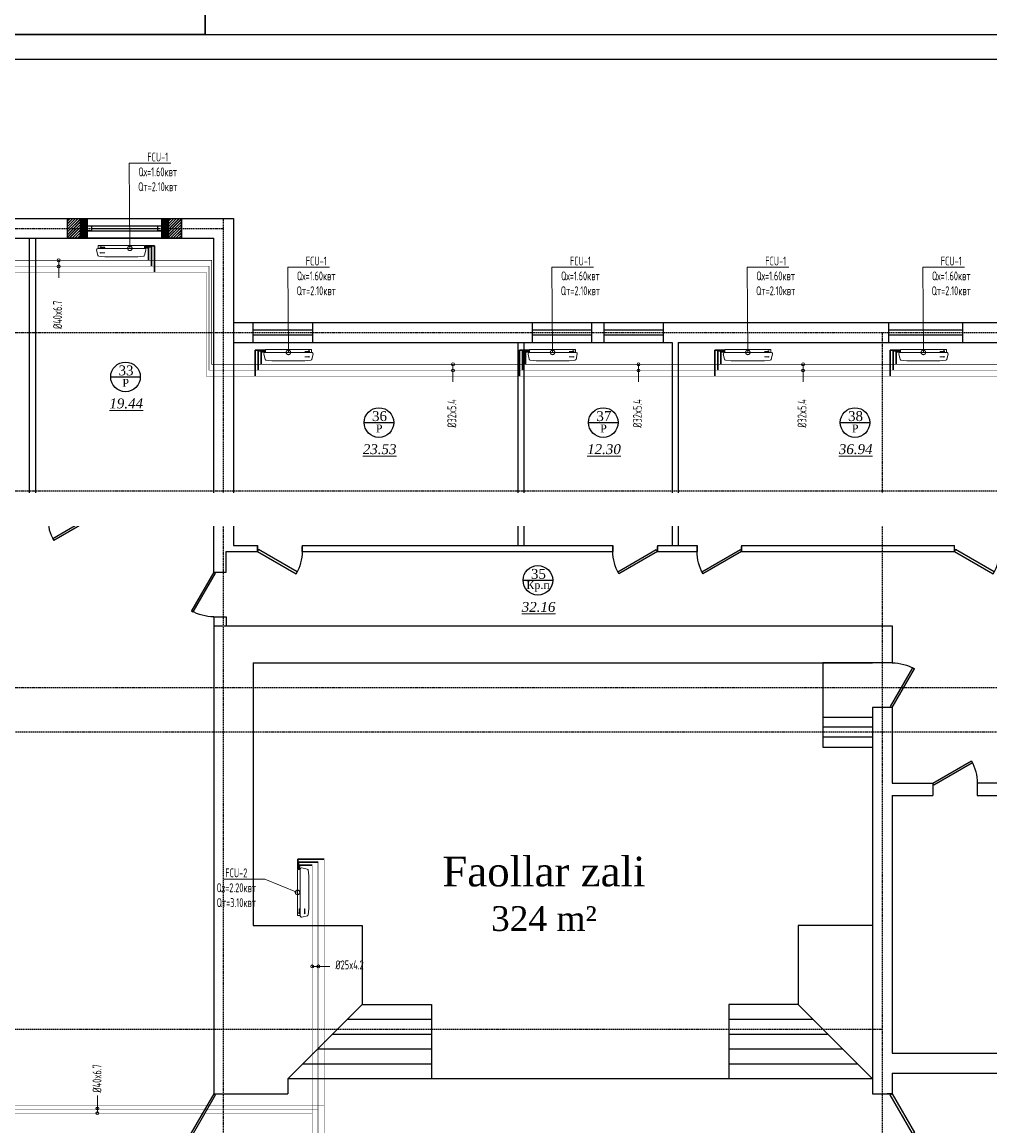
# Model space of a CAD drawing. Header units: inches. Extents: x 8001 to 766003, y -84601 to 563258.
# Tile 90 of 169: x 249810 to 269355, y 453740 to 476023. Entities that reach past the tile are written whole.
import ezdxf
from ezdxf import colors
from ezdxf.entities.mleader import LeaderData, LeaderLine
from ezdxf.math import Vec2, Vec3

# ---------------------------------------------------------------- set-up
doc = ezdxf.new("R2010")
doc.units = ezdxf.units.IN
doc.header["$MEASUREMENT"] = 0
for name, pattern in [('CONTINOUS', [0]), ('Dashed', [19.05, 12.7, -6.35]), ('HIDDEN', [9.525, 6.35, -3.175])]:
    doc.linetypes.add(name, pattern=pattern)
for name, color, linetype, lineweight in [('-N1-B1-', 5, 'Continuous', 50), ('.', 7, 'Continuous', 15), ('SGM-M-100-WW-DRAIN-FLOOR', 3, 'HIDDEN', 30), ('SGM-M-400-TEXT', 140, 'CONTINOUS', 20), ('SGM-M-500-11-HI-TEXT', 11, 'CONTINOUS', 20), ('SGM-M-700-5-HVAC-WS-CWS-FCU', 32, 'CONTINOUS', 30), ('SGM-M-700-6-HVAC-WS-CWR-FCU', 141, 'HIDDEN', 30), ('sloy', 8, 'Continuous', 0), ('ПЛАН', 250, 'Continuous', 30), ('ФАНКОЙЛЫ', 250, 'Continuous', 25)]:
    doc.layers.add(name, color=color, linetype=linetype, lineweight=lineweight)
doc.layers.add('РАЗРЕЗ', color=7, linetype='Continuous')
doc.styles.add('ISOCPEUR_1.00', font='isocpeui.ttf')
doc.styles.add('SGM_MKN', font='romans.shx', dxfattribs={"width": 0.65, "height": 100})
doc.styles.get("Standard").update_dxf_attribs({"font": 'arial.ttf'})
doc.styles.add('TIEMS', font='times.ttf')

# ---------------------------------------------------------------- blocks, each defined once
blk = doc.blocks.new('*U280')
at = {"color": 5}
for p, q in [((-40, 0), (-40, 4)), ((0, 0), (0, 4))]:
    blk.add_line(p, q, dxfattribs=at)
blk.add_lwpolyline([(0, 0), (-34.64, -20), (-35.52, -18.48), (-0.88, 1.52)], close=True, dxfattribs=at)
blk.add_arc((0, 0), 40, 180, 210, dxfattribs=at)
blk = doc.blocks.new('*U276')
at = {"color": 5}
for p, q in [((-36, 0), (-36, 4)), ((0, 0), (0, 4))]:
    blk.add_line(p, q, dxfattribs=at)
blk.add_lwpolyline([(0, 0), (-31.18, -18), (-32.05, -16.48), (-0.88, 1.52)], close=True, dxfattribs=at)
blk.add_arc((0, 0), 36, 180, 210, dxfattribs=at)
blk = doc.blocks.new('*U7')
at = {"color": 5}
for p, q in [((-36, 0), (-36, 4)), ((0, 0), (0, 4))]:
    blk.add_line(p, q, dxfattribs=at)
blk.add_lwpolyline([(0, 0), (-31.18, -18), (-32.05, -16.48), (-0.88, 1.52)], close=True, dxfattribs=at)
blk.add_arc((0, 0), 36, 180, 210, dxfattribs=at)
blk = doc.blocks.new('*U281')
at = {"color": 5}
for p, q in [((0, 0), (0, 4)), ((36, 0), (36, 4))]:
    blk.add_line(p, q, dxfattribs=at)
blk.add_lwpolyline([(0, 0), (31.18, -18), (32.05, -16.48), (0.88, 1.52)], close=True, dxfattribs=at)
blk.add_arc((0, 0), 36, 330, 0, dxfattribs=at)
blk = doc.blocks.new('*U282')
at = {"color": 5}
for p, q in [((0, 0), (0, -4)), ((36, 0), (36, -4))]:
    blk.add_line(p, q, dxfattribs=at)
blk.add_lwpolyline([(0, 0), (31.18, 18), (32.05, 16.48), (0.88, -1.52)], close=True, dxfattribs=at)
blk.add_arc((0, 0), 36, 0, 30, dxfattribs=at)
blk = doc.blocks.new('wrw')
at = {"layer": '.'}
h = blk.add_hatch(dxfattribs=at)
h.set_pattern_fill('JIS_LC_8', color=32, scale=5)
h.set_pattern_definition([(45, (0, 0), (-27.57716447, 27.57716447), []), (45, (2, 0), (-27.57716447, 27.57716447), [])])
h.paths.add_polyline_path([(-1675824, -1869871), (-1676224, -1869871), (-1676224, -1870071), (-1675824, -1870071), (-1675824, -1870021)])
h.paths.add_polyline_path([(-1675824, -1870071), (-1676224, -1870071), (-1676224, -1870271), (-1675824, -1870271)])
h.paths.add_polyline_path([(-1673924, -1870071), (-1674324, -1870071), (-1674324, -1870121), (-1674324, -1870271), (-1673924, -1870271)])
h.paths.add_polyline_path([(-1673924, -1869871), (-1674324, -1869871), (-1674324, -1870071), (-1673924, -1870071)])
for p, q in [((-1676224, -1870271), (-1676224, -1869871)), ((-1675824, -1870271), (-1675824, -1869871)), ((-1674324, -1870271), (-1674324, -1869871)), ((-1673924, -1870271), (-1673924, -1869871))]:
    blk.add_line(p, q)
at = {"color": 5, "linetype": 'ByBlock', "lineweight": 25, "ltscale": 2}
for points in [[(-1675824, -1870021), (-1675744, -1870021), (-1675744, -1870121), (-1675824, -1870121)], [(-1674404, -1870021), (-1674324, -1870021), (-1674324, -1870121), (-1674404, -1870121)]]:
    blk.add_lwpolyline(points, close=True, dxfattribs=at)
at = {"color": 5}
for points in [[(-1675744, -1870021), (-1674404, -1870021)], [(-1675744, -1870071), (-1674404, -1870071)], [(-1675744, -1870121), (-1674404, -1870121)]]:
    blk.add_lwpolyline(points, dxfattribs=at)
blk = doc.blocks.new('sjjg')
at = {"layer": '.'}
h = blk.add_hatch(dxfattribs=at)
h.set_pattern_fill('JIS_LC_8', color=32, scale=5)
h.set_pattern_definition([(45, (1858980.19, 2036544.227), (-27.57716447, 27.57716447), []), (45, (1858982.19, 2036544.227), (-27.57716447, 27.57716447), [])])
h.paths.add_polyline_path([(228397.8, 230195.7), (228247.8, 230195.7), (228247.8, 229995.7), (228397.8, 229995.7)])
h.paths.add_polyline_path([(228397.8, 230395.7), (228247.8, 230395.7), (228247.8, 230195.7), (228397.8, 230195.7)])
h.paths.add_polyline_path([(230047.8, 230395.7), (229897.8, 230395.7), (229897.8, 230195.7), (230047.8, 230195.7)])
h.paths.add_polyline_path([(230047.8, 230195.7), (229897.8, 230195.7), (229897.8, 229995.7), (230047.8, 229995.7)])
at = {"color": 1, "linetype": 'Dashed', "ltscale": 2}
for p, q in [((170054.2, 230195.7), (231147.8, 230195.7)), ((231147.8, 174874.9), (231147.8, 230395.7)), ((170054.2, 228095.7), (250527.8, 228095.7)), ((244447.8, 228095.7), (244447.8, 174874.9)), ((170054.2, 224895.7), (250327.8, 224895.7)), ((170054.2, 220925.7), (250527.8, 220925.7)), ((250527.8, 220025.7), (170054.2, 220025.7)), ((244447.8, 214025.7), (170054.2, 214025.7))]:
    blk.add_line(p, q, dxfattribs=at)
for p, q in [((226412.8, 230395.7), (231347.8, 230395.7)), ((227997.8, 229995.7), (227997.8, 230395.7)), ((227997.8, 229995.7), (227997.8, 230395.7)), ((230297.8, 229995.7), (230297.8, 230395.7)), ((230297.8, 229995.7), (230297.8, 230395.7)), ((231347.8, 230395.7), (231347.8, 223795.7)), ((226412.8, 229995.7), (227347.8, 229995.7)), ((227227.8, 224595.7), (227227.8, 229995.7)), ((227347.8, 229995.7), (230947.8, 229995.7)), ((227347.8, 229995.7), (227347.8, 224595.7)), ((227347.8, 229995.7), (230947.8, 229995.7)), ((230947.8, 224595.7), (230947.8, 229995.7)), ((231347.8, 228295.7), (248827.8, 228295.7)), ((231747.8, 227895.7), (231747.8, 228295.7)), ((232947.8, 227895.7), (232947.8, 228295.7)), ((237382.8, 227895.7), (237382.8, 228295.7)), ((238582.8, 227895.7), (238582.8, 228295.7)), ((238832.8, 227895.7), (238832.8, 228295.7)), ((240032.8, 227895.7), (240032.8, 228295.7)), ((244577.8, 227895.7), (244577.8, 228295.7)), ((246077.8, 227895.7), (246077.8, 228295.7)), ((231347.8, 227895.7), (240207.8, 227895.7)), ((237087.8, 227895.7), (237087.8, 223795.7)), ((237207.8, 227895.7), (237207.8, 223795.7)), ((240207.8, 227895.7), (240207.8, 223795.7)), ((240327.8, 227895.7), (240327.8, 223795.7)), ((240327.8, 227895.7), (248827.8, 227895.7)), ((240327.8, 227895.7), (248827.8, 227895.7)), ((226588.9, 224595.7), (227597.8, 224595.7)), ((227597.8, 224595.7), (227597.8, 224345.7)), ((228497.8, 224595.7), (230947.8, 224595.7)), ((228497.8, 224595.7), (228497.8, 224345.7)), ((226588.9, 224345.7), (227597.8, 224345.7)), ((228497.8, 224345.7), (230947.8, 224345.7)), ((230947.8, 223255.7), (230947.8, 224345.7)), ((231347.8, 223795.7), (231832.8, 223795.7)), ((231832.8, 223795.7), (231832.8, 223675.7)), ((232732.8, 223795.7), (239007.8, 223795.7)), ((232732.8, 223795.7), (232732.8, 223675.7)), ((239007.8, 223795.7), (239007.8, 223675.7)), ((239907.8, 223795.7), (240707.8, 223795.7)), ((239907.8, 223795.7), (239907.8, 223675.7)), ((240707.8, 223795.7), (240707.8, 223675.7)), ((241607.8, 223795.7), (245907.8, 223795.7)), ((241607.8, 223795.7), (241607.8, 223675.7)), ((245907.8, 223675.7), (245907.8, 223795.7)), ((231197.8, 223675.7), (231832.8, 223675.7)), ((231197.8, 223255.7), (231197.8, 223675.7)), ((232732.8, 223675.7), (239007.8, 223675.7)), ((239907.8, 223675.7), (240707.8, 223675.7)), ((241607.8, 223675.7), (245907.8, 223675.7)), ((230947.8, 223255.7), (231197.8, 223255.7)), ((230947.8, 222355.7), (231197.8, 222355.7)), ((230947.8, 222355.7), (230947.8, 221375.7)), ((230947.8, 222175.7), (244647.8, 222175.7)), ((231197.8, 222355.7), (231197.8, 222175.7)), ((244647.8, 222175.7), (244647.8, 221425.7)), ((230947.8, 221375.7), (230947.8, 212725.7)), ((231747.8, 221425.7), (231747.8, 216125.7)), ((231747.8, 221425.7), (244247.8, 221425.7)), ((244247.8, 220525.7), (244247.8, 212725.7)), ((244647.8, 220525.7), (244247.8, 220525.7)), ((244647.8, 220525.7), (244647.8, 218995.7)), ((244647.8, 218995.7), (245467.5, 218995.7)), ((245467.5, 218995.7), (245467.5, 218745.7)), ((247327.8, 218995.7), (246367.5, 218995.7)), ((246367.5, 218995.7), (246367.5, 218745.7)), ((244647.8, 218745.7), (244647.8, 213545.7)), ((244647.8, 218745.7), (245467.5, 218745.7)), ((246367.5, 218745.7), (250327.8, 218745.7)), ((235347.8, 214225.7), (233647.8, 214225.7)), ((243047.8, 214225.7), (241347.8, 214225.7)), ((235347.8, 213925.7), (233347.8, 213925.7)), ((243347.8, 213925.7), (241347.8, 213925.7)), ((235347.8, 213625.7), (233047.8, 213625.7)), ((243647.8, 213625.7), (241347.8, 213625.7)), ((244647.8, 213545.7), (247927.8, 213545.7)), ((235347.8, 213325.7), (232747.8, 213325.7)), ((243947.8, 213325.7), (241347.8, 213325.7)), ((244647.8, 213145.7), (244647.8, 212725.7)), ((244647.8, 213145.7), (247927.8, 213145.7)), ((232447.8, 213025.7), (232447.8, 212725.7)), ((244247.8, 213025.7), (232447.8, 213025.7)), ((244247.8, 212725.7), (244647.8, 212725.7))]:
    blk.add_line(p, q)
at = {"color": 5}
for p, q in [((228397.8, 230245.7), (229897.8, 230245.7)), ((228397.8, 230145.7), (229897.8, 230145.7)), ((231747.8, 228145.7), (232947.8, 228145.7)), ((231747.8, 228045.7), (232947.8, 228045.7)), ((237382.8, 228145.7), (238582.8, 228145.7)), ((237382.8, 228045.7), (238582.8, 228045.7)), ((238832.8, 228145.7), (240032.8, 228145.7)), ((238832.8, 228045.7), (240032.8, 228045.7)), ((244577.8, 228145.7), (246077.8, 228145.7)), ((244577.8, 228045.7), (246077.8, 228045.7))]:
    blk.add_line(p, q, dxfattribs=at)
for points in [[(244647.8, 221425.7), (243247.8, 221425.7), (243247.8, 219725.7), (244247.8, 219725.7)], [(244247.8, 220325.7), (244247.8, 220325.7), (243247.8, 220325.7)], [(244247.8, 220125.7), (244247.8, 220125.7), (243247.8, 220125.7)], [(244247.8, 219925.7), (244247.8, 219925.7), (243247.8, 219925.7)], [(231747.8, 216125.7), (233947.8, 216125.7), (233947.8, 214525.7), (232447.8, 213025.7)], [(244247.8, 216125.7), (244247.8, 216125.7), (242747.8, 216125.7), (242747.8, 214525.7), (244247.8, 213025.7)], [(233947.8, 214525.7), (235347.8, 214525.7), (235347.8, 213025.7)], [(242747.8, 214525.7), (241347.8, 214525.7), (241347.8, 213025.7)], [(230947.8, 212725.7), (232447.8, 212725.7)]]:
    blk.add_lwpolyline(points)
at = {"layer": 'РАЗРЕЗ', "linetype": 'ByBlock', "lineweight": 25, "ltscale": 2}
blk.add_lwpolyline([(227997.8, 230395.7), (230297.8, 230395.7), (230297.8, 229995.7), (227997.8, 229995.7)], close=True, dxfattribs=at)
for points in [[(228867.6, 227198.9), (229465.5, 227198.9)], [(233986, 226276.8), (234583.9, 226276.8)], [(238516, 226276.8), (239113.9, 226276.8)], [(243598.5, 226276.8), (244196.4, 226276.8)], [(237195, 223091.8), (237792.9, 223091.8)]]:
    blk.add_lwpolyline(points, dxfattribs=at)
for centre in [(229166.6, 227198.9), (234284.9, 226276.8), (238815, 226276.8), (243897.4, 226276.8), (237493.9, 223091.8)]:
    blk.add_circle(centre, 299, dxfattribs=at)
at = {"color": 5, "yscale": 25, "zscale": 25}
for name, p, xscale in [('*U276', (228497.8, 224345.7), 25), ('*U276', (231832.8, 223675.7), -25), ('*U281', (239907.8, 223675.7), -25), ('*U281', (241607.8, 223675.7), -25), ('*U7', (245907.8, 223675.7), -25)]:
    blk.add_blockref(name, p, dxfattribs=dict(at, xscale=xscale))
for name, p, xscale, rotation in [('*U276', (230947.8, 223255.7), -25, 270), ('*U282', (244647.8, 220525.7), -25, 270), ('*U281', (245467.5, 218995.7), -25, 180), ('*U280', (230947.8, 212725.7), -25, 270), ('*U276', (244647.8, 212725.7), 25, 90.00000000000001)]:
    blk.add_blockref(name, p, dxfattribs=dict(at, xscale=xscale, rotation=rotation))
at = {"layer": 'РАЗРЕЗ', "linetype": 'ByBlock', "lineweight": 25}
blk.add_blockref('wrw', (1904221.4, 2100266.6), dxfattribs=at)
at = {"lineweight": 0, "ltscale": 100, "attachment_point": 5, "style": 'TIEMS'}
for s, insert, char_height, width in [('\\A1;33', (229178, 227327.4), 200, 250.18), ('\\A1;Р', (229170.4, 227078.8), 160, 925.177), ('\\A1;36', (234296.3, 226405.2), 200, 250.18), ('\\A1;37', (238826.4, 226405.2), 200, 250.18), ('\\A1;38', (243908.9, 226405.2), 200, 250.18), ('\\A1;Р', (234288.8, 226156.6), 160, 925.177), ('\\A1;Р', (238818.8, 226156.6), 160, 925.177), ('\\A1;Р', (243901.3, 226156.6), 160, 925.177), ('\\A1;35', (237505.4, 223220.2), 200, 250.18), ('\\A1;Кр.п', (237497.8, 222971.6), 160, 925.177)]:
    blk.add_mtext(s, dxfattribs=dict(at, insert=insert, char_height=char_height, width=width))
at = {"lineweight": 0, "ltscale": 100, "char_height": 200, "attachment_point": 5, "style": 'TIEMS'}
for s, insert in [('\\A1;{\\fTimes New Roman|b0|i1|c204|p18;\\L19.44}', (229180.8, 226660.2)), ('\\A1;{\\fTimes New Roman|b0|i1|c204|p18;\\L23.53}', (234299.2, 225738)), ('\\A1;{\\fTimes New Roman|b0|i1|c204|p18;\\L12.30}', (238829.2, 225738)), ('\\A1;{\\fTimes New Roman|b0|i1|c204|p18;\\L36.94}', (243911.7, 225738)), ('\\A1;{\\fTimes New Roman|b0|i1|c204|p18;\\L32.16}', (237508.2, 222553.1))]:
    blk.add_mtext(s, dxfattribs=dict(at, insert=insert))
at = {"color": 1, "insert": (237615.4, 216759.8), "char_height": 500, "width": 5737.013, "attachment_point": 5}
blk.add_mtext('{\\fTimes New Roman|b0|i0|c0|p18;\\H1.2x;Faollar zali\\H0.83333x;\\P324 m²                         \\fTimes New Roman|b0|i0|c204|p18; }', dxfattribs=at)
blk = doc.blocks.new('_DotSmall')
at = {"color": 0, "linetype": 'ByBlock', "const_width": 0.5}
blk.add_lwpolyline([(-0.0625, 0, 1), (0.0625, 0, 1)], format="xyb", close=True, dxfattribs=at)
blk = doc.blocks.new('A$C177E1FB8')
at = {"layer": 'sloy'}
for p, q in [((0, 30, -97), (0, 960, -97)), ((0, 960, -97), (55, 960, -97)), ((26, 897, -487), (26, 929, -487)), ((37, 929, -127), (28, 909, -127)), ((28, 909, -127), (34, 909, -127)), ((34, 909, -127), (34, 829, -127)), ((46, 909, -127), (37, 929, -127)), ((40, 829, -127), (40, 909, -127)), ((40, 909, -127), (46, 909, -127)), ((55, 960, -97), (55, 30, -97)), ((55, 829, -57), (55, 960, -57)), ((85, 995, -57), (199, 969, -57)), ((145, 929, -327), (136, 909, -327)), ((136, 909, -327), (142, 909, -327)), ((142, 909, -327), (142, 829, -327)), ((154, 909, -327), (145, 929, -327)), ((148, 829, -327), (148, 909, -327)), ((148, 909, -327), (154, 909, -327)), ((225, 829, -57), (213, 948, -57)), ((34, 829, -127), (40, 829, -127)), ((37, 829, -127), (37, 879, -127)), ((55, 161, -57), (55, 829, -57)), ((142, 829, -327), (148, 829, -327)), ((145, 829, -327), (145, 879, -327)), ((225, 161, -57), (225, 829, -57)), ((55, 30, -97), (0, 30, -97)), ((5, 22, -97), (4, 21, -97)), ((4, 17, -97), (4, 21, -97)), ((5, 24, -97), (5, 24, -97)), ((5, 24, -97), (9, 24, -97)), ((5, 24, -97), (9, 24, -97)), ((5, 24, -97), (5, 23, -97)), ((5, 23, -97), (5, 22, -97)), ((5, 22, -97), (9, 22, -97)), ((10, 22, -97), (5, 22, -97)), ((5, 22, -97), (9, 22, -97)), ((5, 22, -97), (5, 22, -97)), ((5, 22, -97), (5, 22, -97)), ((10, 16, -97), (5, 16, -97)), ((6, 30, -97), (6, 24, -97)), ((9, 30, -97), (9, 24, -97)), ((9, 24, -97), (9, 24, -97)), ((9, 24, -97), (10, 23, -97)), ((9, 22, -97), (9, 22, -97)), ((9, 22, -97), (10, 22, -97)), ((10, 23, -97), (10, 22, -97)), ((10, 22, -97), (10, 21, -97)), ((10, 17, -97), (10, 21, -97)), ((18, 20, -97), (18, 21, -97)), ((26, 21, -97), (18, 21, -97)), ((18, 20, -97), (18, 17, -97)), ((18, 17, -97), (18, 16, -97)), ((19, 24, -97), (20, 24, -97)), ((19, 24, -97), (19, 22, -97)), ((20, 22, -97), (19, 22, -97)), ((19, 21, -97), (25, 21, -97)), ((19, 21, -97), (19, 21, -97)), ((19, 21, -97), (25, 21, -97)), ((20, 24, -97), (25, 24, -97)), ((20, 22, -97), (25, 22, -97)), ((20, 22, -97), (20, 21, -97)), ((20, 14, -97), (20, 15, -97)), ((25, 14, -97), (20, 14, -97)), ((21, 24, -97), (21, 30, -97)), ((24, 24, -97), (24, 30, -97)), ((24, 22, -97), (24, 21, -97)), ((24, 22, -97), (24, 21, -97)), ((25, 24, -97), (25, 24, -97)), ((25, 24, -97), (25, 22, -97)), ((25, 22, -97), (25, 22, -97)), ((25, 21, -97), (25, 21, -97)), ((25, 14, -97), (25, 15, -97)), ((26, 20, -97), (26, 21, -97)), ((26, 20, -97), (26, 17, -97)), ((26, 17, -97), (26, 16, -97)), ((38, 20, -97), (38, 21, -97)), ((46, 21, -97), (38, 21, -97)), ((38, 20, -97), (38, 17, -97)), ((38, 17, -97), (38, 16, -97)), ((39, 24, -97), (40, 24, -97)), ((39, 24, -97), (39, 22, -97)), ((40, 22, -97), (39, 22, -97)), ((39, 21, -97), (45, 21, -97)), ((39, 21, -97), (39, 21, -97)), ((39, 21, -97), (45, 21, -97)), ((40, 24, -97), (45, 24, -97)), ((40, 22, -97), (45, 22, -97)), ((40, 22, -97), (40, 21, -97)), ((40, 14, -97), (40, 15, -97)), ((45, 14, -97), (40, 14, -97)), ((41, 24, -97), (41, 30, -97)), ((44, 24, -97), (44, 30, -97)), ((44, 22, -97), (44, 21, -97)), ((44, 22, -97), (44, 21, -97)), ((45, 24, -97), (45, 24, -97)), ((45, 24, -97), (45, 22, -97)), ((45, 22, -97), (45, 22, -97)), ((45, 21, -97), (45, 21, -97)), ((45, 14, -97), (45, 15, -97)), ((46, 20, -97), (46, 21, -97)), ((46, 20, -97), (46, 17, -97)), ((46, 17, -97), (46, 16, -97)), ((55, 30, -57), (55, 161, -57)), ((90, 0, -57), (195, 24, -57)), ((213, 42, -57), (225, 161, -57))]:
    blk.add_line(p, q, dxfattribs=at)
for centre, radius, start, end in [((3, 16, -97), 2.03, 356.7744, 31.9602), ((12, 16, -97), 2.03, 148.0398, 183.2256), ((16, 14, -97), 3.39, 15.4472, 50.0272), ((20, 22, -97), 0.204, 0, 90), ((20, 21, -97), 0.204, 270, 0), ((25, 22, -97), 0.204, 90, 180), ((25, 21, -97), 0.204, 180, 270), ((28, 14, -97), 3.39, 129.9728, 164.5528), ((36, 14, -97), 3.39, 15.4472, 50.0272), ((40, 22, -97), 0.204, 0, 90), ((40, 21, -97), 0.204, 270, 0), ((45, 22, -97), 0.204, 90, 180), ((45, 21, -97), 0.204, 180, 270), ((48, 14, -97), 3.39, 129.9728, 164.5528)]:
    blk.add_arc(centre, radius, start, end, dxfattribs=at)
for centre, major_axis, end_param in [((85, 965, -57), (0, 30), 1.745329), ((184, 943, -57), (29.5, 5.2), 0.872665), ((85, 30, -57), (-30, 0), 1.745329), ((185, 52, -57), (10.3, -28.2), 0.872665)]:
    blk.add_ellipse(centre, major_axis=major_axis, ratio=1, start_param=0, end_param=end_param, dxfattribs=at)
blk = doc.blocks.new('_None')

msp = doc.modelspace()

# ---------------------------------------------------------------- linework, layer by layer
for points in [[(189105.77, 475772.808), (289105.77, 475772.808), (289105.77, 406372.808), (189105.77, 406372.808)], [(191105.77, 475272.808), (288605.77, 475272.808), (288605.77, 406872.808), (191105.77, 406872.808)]]:
    msp.add_lwpolyline(points, close=True)
at = {"layer": 'ПЛАН', "color": 0}
msp.add_lwpolyline([(189105.77, 517772.808), (253505.77, 517772.808), (253505.77, 475772.808), (189105.77, 475772.808)], close=True, dxfattribs=at)

# ---------------------------------------------------------------- next in the draw order: block references
msp.add_blockref('sjjg', (22732.416, 241661.909))

# ---------------------------------------------------------------- next in the draw order: linework, layer by layer
at = {"color": 4, "const_width": 10}
for points in [[(272636.307, 458305.339), (272636.307, 469113.544), (253639.982, 469113.544), (253639.982, 471213.544), (247525.798, 471213.544)], [(255669.165, 453997.098), (246382.262, 453997.098), (246382.262, 459906.459), (249082.755, 459906.459), (249082.755, 470404.977)], [(255669.165, 459002.287), (255669.165, 438337.288)]]:
    msp.add_lwpolyline(points, dxfattribs=at)
at = {"color": 25, "const_width": 10}
for points in [[(272517.588, 458365.339), (272517.588, 468994.825), (253586.201, 468994.825), (253586.201, 471094.825), (247555.012, 471094.825)], [(255787.884, 454071.881), (246563.84, 454071.881), (246563.84, 459837.978), (249182.724, 459837.978), (249182.724, 470394.905)], [(255787.884, 438397.288), (255787.884, 459062.287)]]:
    msp.add_lwpolyline(points, dxfattribs=at)
at = {"color": 3, "const_width": 10}
for points in [[(272396.307, 458425.339), (272396.307, 468873.544), (267342.607, 468873.544), (253526.445, 468873.544), (253526.445, 470973.544), (247670.465, 470973.544)], [(255909.165, 459122.287), (255909.165, 438457.288)], [(255909.165, 454153.611), (243579.229, 454153.611)]]:
    msp.add_lwpolyline(points, dxfattribs=at)
at = {"layer": 'SGM-M-100-WW-DRAIN-FLOOR', "linetype": 'ByBlock', "ltscale": 500}
for p, q in [((252293.639, 471502.674), (252483.1, 471502.674)), ((252483.1, 471502.674), (252483.1, 470973.544)), ((254709.051, 469402.674), (254519.59, 469402.674)), ((254519.59, 469402.674), (254519.59, 468873.544)), ((260044.051, 469402.674), (259854.59, 469402.674)), ((259854.59, 469402.674), (259854.59, 468873.544)), ((263987.444, 469402.674), (263797.983, 469402.674)), ((263797.983, 469402.674), (263797.983, 468873.544)), ((267342.607, 469402.674), (267342.607, 468873.544)), ((267532.067, 469402.674), (267342.607, 469402.674)), ((255380.036, 458932.827), (255380.036, 459122.287)), ((255380.036, 459122.287), (255909.165, 459122.287))]:
    msp.add_line(p, q, dxfattribs=at)
at = {"layer": 'SGM-M-500-11-HI-TEXT', "color": 5, "ltscale": 30}
for p, q in [((250549.982, 470857.231), (250549.982, 471213.544)), ((258511.789, 468757.231), (258511.789, 469113.544)), ((262258.209, 468757.231), (262258.209, 469113.544)), ((265582.486, 468757.231), (265582.486, 469113.544)), ((256025.479, 456960.153), (255669.165, 456960.153)), ((251333.05, 454353.412), (251333.05, 453997.098))]:
    msp.add_line(p, q, dxfattribs=at)
for centre in [(250549.982, 471213.544), (250549.982, 471089.142), (258511.789, 469113.544), (262258.209, 469113.544), (265582.486, 469113.544), (258511.789, 468989.142), (262258.209, 468989.142), (265582.486, 468989.142), (255669.165, 456960.153), (255793.567, 456960.153), (251333.05, 454091.5), (251333.05, 453997.098)]:
    msp.add_circle(centre, 30, dxfattribs=at)
at = {"layer": 'SGM-M-700-5-HVAC-WS-CWS-FCU', "ltscale": 500}
for p, q in [((252295.427, 471487.669), (252423.1, 471487.669)), ((252423.1, 471487.669), (252423.1, 471094.825)), ((254707.263, 469387.669), (254579.59, 469387.669)), ((254579.59, 469387.669), (254579.59, 468994.825)), ((260042.263, 469387.669), (259914.59, 469387.669)), ((259914.59, 469387.669), (259914.59, 468994.825)), ((263985.656, 469387.669), (263857.983, 469387.669)), ((263857.983, 469387.669), (263857.983, 468994.825)), ((267402.607, 469387.669), (267402.607, 468994.825)), ((267530.28, 469387.669), (267402.607, 469387.669)), ((255395.04, 458934.614), (255395.04, 459062.287)), ((255395.04, 459062.287), (255787.884, 459062.287))]:
    msp.add_line(p, q, dxfattribs=at)
at = {"layer": 'SGM-M-700-6-HVAC-WS-CWR-FCU', "ltscale": 500}
for p, q in [((252295.427, 471467.665), (252363.1, 471467.665)), ((252363.1, 471467.665), (252363.1, 471213.544)), ((254707.263, 469367.665), (254639.59, 469367.665)), ((254639.59, 469367.665), (254639.59, 469113.544)), ((260042.263, 469367.665), (259974.59, 469367.665)), ((259974.59, 469367.665), (259974.59, 469113.544)), ((263985.656, 469367.665), (263917.983, 469367.665)), ((263917.983, 469367.665), (263917.983, 469113.544)), ((267530.28, 469367.665), (267462.607, 469367.665)), ((267462.607, 469367.665), (267462.607, 469113.544)), ((255415.044, 458934.614), (255415.044, 459002.287)), ((255415.044, 459002.287), (255669.165, 459002.287))]:
    msp.add_line(p, q, dxfattribs=at)

# ---------------------------------------------------------------- next in the draw order: block references
at = {"layer": 'ФАНКОЙЛЫ', "color": 3, "xscale": -1}
for p, rotation in [((252309.875, 471509.821, 96.62), 90), ((255372.889, 458949.062, 96.62), 180)]:
    msp.add_blockref('A$C177E1FB8', p, dxfattribs=dict(at, rotation=rotation))
at = {"layer": 'ФАНКОЙЛЫ', "color": 3, "rotation": 270}
for p in [(254692.815, 469409.821, 96.62), (260027.815, 469409.821, 96.62), (263971.209, 469409.821, 96.62), (267515.832, 469409.821, 96.62)]:
    msp.add_blockref('A$C177E1FB8', p, dxfattribs=at)

# ---------------------------------------------------------------- next in the draw order: texts
at = {"layer": 'SGM-M-500-11-HI-TEXT', "color": 5, "ltscale": 30, "style": 'SGM_MKN', "width": 0.65}
for s, p in [('%%C40x6.7', (250617.073, 469827.062)), ('%%C32x5.4', (258578.88, 467833.877)), ('%%C32x5.4', (262325.299, 467833.877)), ('%%C32x5.4', (265649.577, 467833.877)), ('%%C40x6.7', (251413.506, 454411.772))]:
    msp.add_text(s, height=180, rotation=90, dxfattribs=at).set_placement(p)
msp.add_text('%%C25x4.2', height=180, dxfattribs=at).set_placement((256137.582, 456900.863))

# ---------------------------------------------------------------- next in the draw order: leaders
at = {"layer": 'SGM-M-400-TEXT', "color": 18, "ltscale": 30, "true_color": 0x000000}
ml = msp.add_multileader_mtext('Standard', dxfattribs=at)
ml.set_content('\\A1;{\\C256;\\c0;FCU-1\\PQх=1.60квт\\PQт=2.10квт}', color=5, style='SGM_MKN')
ml.set_leader_properties(lineweight=18)
ml.set_arrow_properties(name='DOTSMALL')
ml.build(insert=Vec2(0, 0))
ml.multileader.update_dxf_attribs({"text_left_attachment_type": 6, "text_right_attachment_type": 6, "dogleg_length": 0, "arrow_head_size": 180})
ctx = ml.context
ctx.base_point, ctx.char_height, ctx.arrow_head_size, ctx.plane_origin = Vec3(251974.725, 473172.995), 180, 180, Vec3(358772.563, 616213.384)
ctx.left_attachment, ctx.right_attachment, ctx.text_align_type = 6, 6, 1
notes = []
notes.append((ctx, [(0, (1, 1, 0), (251974.725, 473172.995), (1, 0), 0, [(0, [(251987.809, 471454.819)], 0, [])])]))
ctx.mtext.insert, ctx.mtext.width, ctx.mtext.defined_height, ctx.mtext.alignment, ctx.mtext.flow_direction = Vec3(252550.582, 473388.995), 830.20237, 239.92, 2, 5
ml = msp.add_multileader_mtext('Standard', dxfattribs=at)
ml.set_content('\\A1;{\\C256;\\c0;FCU-1\\PQх=1.60квт\\PQт=2.10квт}', color=5, style='SGM_MKN')
ml.set_leader_properties(lineweight=18)
ml.set_arrow_properties(name='DOTSMALL')
ml.build(insert=Vec2(0, 0))
ml.multileader.update_dxf_attribs({"text_left_attachment_type": 6, "text_right_attachment_type": 6, "dogleg_length": 0, "arrow_head_size": 180})
ctx = ml.context
ctx.base_point, ctx.char_height, ctx.arrow_head_size, ctx.plane_origin = Vec3(255174.725, 471072.995), 180, 180, Vec3(361972.563, 614113.384)
ctx.left_attachment, ctx.right_attachment, ctx.text_align_type = 6, 6, 1
notes.append((ctx, [(0, (1, 1, 0), (255174.725, 471072.995), (1, 0), 0, [(0, [(255187.809, 469354.819)], 0, [])])]))
ctx.mtext.insert, ctx.mtext.width, ctx.mtext.defined_height, ctx.mtext.alignment, ctx.mtext.flow_direction = Vec3(255750.582, 471288.995), 830.20237, 239.92, 2, 5
ml = msp.add_multileader_mtext('Standard', dxfattribs=at)
ml.set_content('\\A1;{\\C256;\\c0;FCU-1\\PQх=1.60квт\\PQт=2.10квт}', color=5, style='SGM_MKN')
ml.set_leader_properties(lineweight=18)
ml.set_arrow_properties(name='DOTSMALL')
ml.build(insert=Vec2(0, 0))
ml.multileader.update_dxf_attribs({"text_left_attachment_type": 6, "text_right_attachment_type": 6, "dogleg_length": 0, "arrow_head_size": 180})
ctx = ml.context
ctx.base_point, ctx.char_height, ctx.arrow_head_size, ctx.plane_origin = Vec3(260509.725, 471072.995), 180, 180, Vec3(367307.563, 614113.384)
ctx.left_attachment, ctx.right_attachment, ctx.text_align_type = 6, 6, 1
notes.append((ctx, [(0, (1, 1, 0), (260509.725, 471072.995), (1, 0), 0, [(0, [(260522.809, 469354.819)], 0, [])])]))
ctx.mtext.insert, ctx.mtext.width, ctx.mtext.defined_height, ctx.mtext.alignment, ctx.mtext.flow_direction = Vec3(261085.582, 471288.995), 830.20237, 239.92, 2, 5
ml = msp.add_multileader_mtext('Standard', dxfattribs=at)
ml.set_content('\\A1;{\\C256;\\c0;FCU-1\\PQх=1.60квт\\PQт=2.10квт}', color=5, style='SGM_MKN')
ml.set_leader_properties(lineweight=18)
ml.set_arrow_properties(name='DOTSMALL')
ml.build(insert=Vec2(0, 0))
ml.multileader.update_dxf_attribs({"text_left_attachment_type": 6, "text_right_attachment_type": 6, "dogleg_length": 0, "arrow_head_size": 180})
ctx = ml.context
ctx.base_point, ctx.char_height, ctx.arrow_head_size, ctx.plane_origin = Vec3(264453.118, 471072.995), 180, 180, Vec3(371250.956, 614113.384)
ctx.left_attachment, ctx.right_attachment, ctx.text_align_type = 6, 6, 1
notes.append((ctx, [(0, (1, 1, 0), (264453.118, 471072.995), (1, 0), 0, [(0, [(264466.203, 469354.819)], 0, [])])]))
ctx.mtext.insert, ctx.mtext.width, ctx.mtext.defined_height, ctx.mtext.alignment, ctx.mtext.flow_direction = Vec3(265028.975, 471288.995), 830.20237, 239.92, 2, 5
ml = msp.add_multileader_mtext('Standard', dxfattribs=at)
ml.set_content('\\A1;{\\C256;\\c0;FCU-1\\PQх=1.60квт\\PQт=2.10квт}', color=5, style='SGM_MKN')
ml.set_leader_properties(lineweight=18)
ml.set_arrow_properties(name='DOTSMALL')
ml.build(insert=Vec2(0, 0))
ml.multileader.update_dxf_attribs({"text_left_attachment_type": 6, "text_right_attachment_type": 6, "dogleg_length": 0, "arrow_head_size": 180})
ctx = ml.context
ctx.base_point, ctx.char_height, ctx.arrow_head_size, ctx.plane_origin = Vec3(267997.741, 471072.995), 180, 180, Vec3(374795.579, 614113.384)
ctx.left_attachment, ctx.right_attachment, ctx.text_align_type = 6, 6, 1
notes.append((ctx, [(0, (1, 1, 0), (267997.741, 471072.995), (1, 0), 0, [(0, [(268010.826, 469354.819)], 0, [])])]))
ctx.mtext.insert, ctx.mtext.width, ctx.mtext.defined_height, ctx.mtext.alignment, ctx.mtext.flow_direction = Vec3(268573.599, 471288.995), 830.20237, 239.92, 2, 5
ml = msp.add_multileader_mtext('Standard', dxfattribs=at)
ml.set_content('\\A1;{\\C256;\\c0;FCU-2\\PQх=2.20квт\\PQт=3.10квт}', color=5, style='SGM_MKN')
ml.set_leader_properties(lineweight=18)
ml.set_arrow_properties(name='DOTSMALL')
ml.build(insert=Vec2(0, 0))
ml.multileader.update_dxf_attribs({"text_left_attachment_type": 6, "text_right_attachment_type": 6, "dogleg_length": 0, "arrow_head_size": 180})
ctx = ml.context
ctx.base_point, ctx.char_height, ctx.arrow_head_size, ctx.plane_origin = Vec3(253560.933, 458721.73), 180, 180, Vec3(144316.055, 600354.999)
ctx.left_attachment, ctx.right_attachment, ctx.text_align_type = 6, 6, 1
notes.append((ctx, [(1, (1, 1, 0), (254712.647, 458721.73), (-1, 0), 0, [(0, [(255372.891, 458454.068)], 0, [])])]))
ctx.mtext.insert, ctx.mtext.width, ctx.mtext.defined_height, ctx.mtext.alignment, ctx.mtext.flow_direction = Vec3(254136.79, 458937.73), 830.20237, 239.92, 2, 5
for ctx, leaders in notes:
    for number, flags, end, landing, length, lines in leaders:
        leader = LeaderData()
        leader.index, (leader.has_last_leader_line, leader.has_dogleg_vector, leader.attachment_direction) = number, flags
        leader.last_leader_point, leader.dogleg_vector, leader.dogleg_length = Vec3(end), Vec3(landing), length
        for number, points, colour, breaks in lines:
            line = LeaderLine()
            line.index, line.vertices, line.color, line.breaks = number, Vec3.list(points), colors.encode_raw_color(colour), breaks
            leader.lines.append(line)
        ctx.leaders.append(leader)

# ---------------------------------------------------------------- next in the draw order: leaders
at = {"layer": '-N1-B1-', "color": 0}
ml = msp.add_multileader_mtext('Standard', dxfattribs=at)
ml.set_content('{\\C0;Выпуск К1-1 \\P∅110 L=5000}', color=(0, 0, 0), style='ISOCPEUR_1.00')
ml.set_leader_properties(color=256, linetype='ByLayer', lineweight=15)
ml.set_arrow_properties(name='NONE')
ml.build(insert=Vec2(0, 0))
ml.multileader.update_dxf_attribs({"text_left_attachment_type": 6, "text_right_attachment_type": 6, "dogleg_length": 0.125, "arrow_head_size": 160000, "scale": 200})
ctx = ml.context
ctx.base_point, ctx.scale, ctx.char_height, ctx.arrow_head_size, ctx.landing_gap_size, ctx.plane_origin = Vec3(461397.766, 466217.362), 200, 250, 160000, 0, Vec3(475462.772, 472499.572)
ctx.left_attachment, ctx.right_attachment, ctx.text_align_type = 6, 6, 1
notes = []
notes.append((ctx, [(0, (1, 1, 0), (463383.966, 466217.362), (-1, 0), 25.026, [(2, [(463719.974, 467167.786)], 0, [])])]))
ctx.mtext.insert, ctx.mtext.rotation, ctx.mtext.width, ctx.mtext.alignment, ctx.mtext.flow_direction = Vec3(462378.353, 466517.362), 6.283185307, 2397.18407, 2, 5
ctx.mtext.has_bg_fill, ctx.mtext.bg_color, ctx.mtext.bg_scale_factor, ctx.mtext.bg_transparency, ctx.mtext.use_window_bg_color = 1, -1073741824, 1, 0, 1
for ctx, leaders in notes:
    for number, flags, end, landing, length, lines in leaders:
        leader = LeaderData()
        leader.index, (leader.has_last_leader_line, leader.has_dogleg_vector, leader.attachment_direction) = number, flags
        leader.last_leader_point, leader.dogleg_vector, leader.dogleg_length = Vec3(end), Vec3(landing), length
        for number, points, colour, breaks in lines:
            line = LeaderLine()
            line.index, line.vertices, line.color, line.breaks = number, Vec3.list(points), colors.encode_raw_color(colour), breaks
            leader.lines.append(line)
        ctx.leaders.append(leader)

doc.saveas('drawing.dxf')
